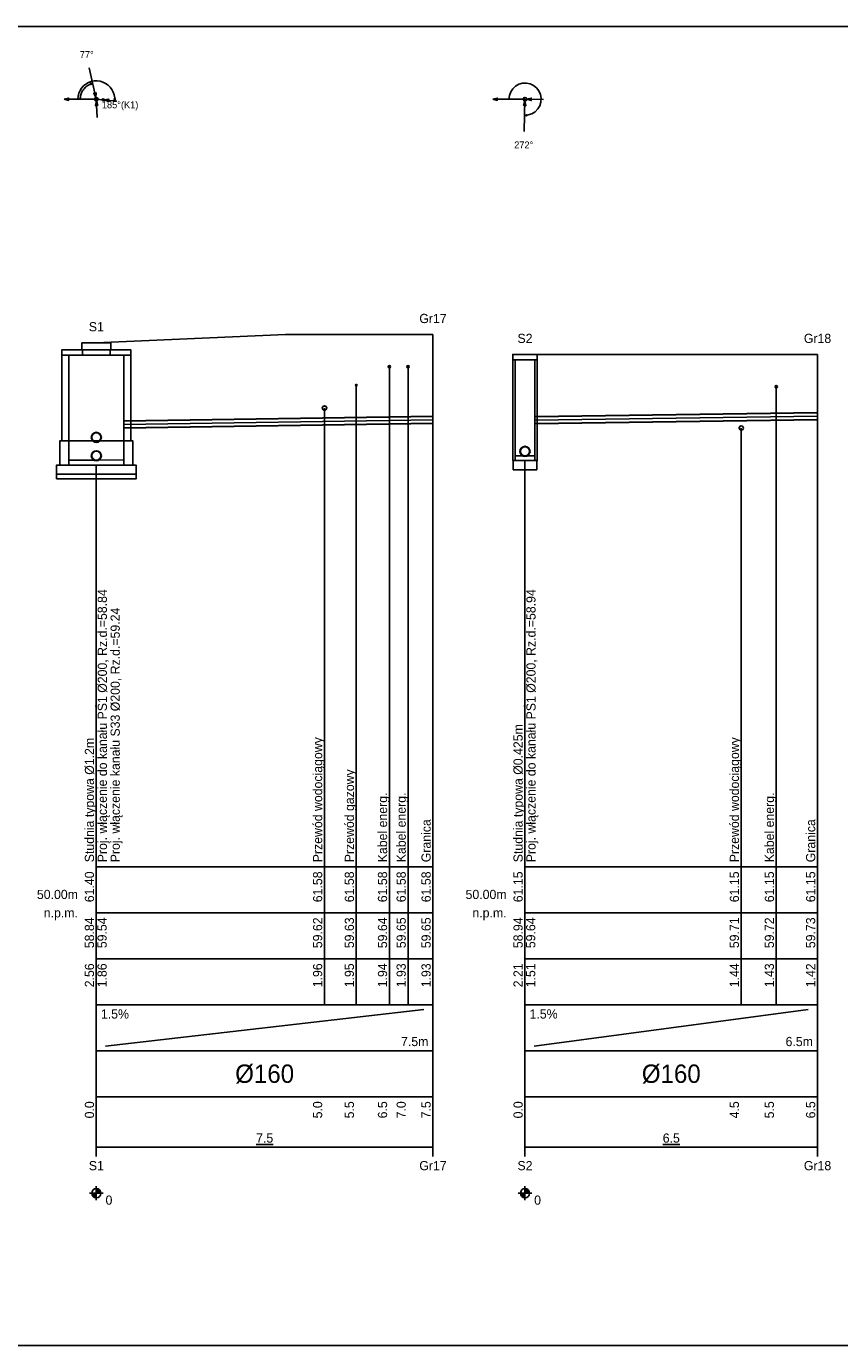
# Model space of a CAD drawing. Header units: metres. Extents: x 2733 to 3788, y -1659 to 878.
# Tile 9 of 23: x 3168 to 3345, y -937 to -650. Entities that reach past the tile are written whole.
import ezdxf
from ezdxf.enums import TextEntityAlignment as Align

# ---------------------------------------------------------------- set-up
doc = ezdxf.new("R2010")
doc.units = ezdxf.units.M
doc.header["$LTSCALE"] = 0.2
doc.layers.add('M_Ramki do druku', color=7, linetype='CONTINUOUS', lineweight=25)
doc.layers.add('M_Ramki rysunków', color=2, linetype='CONTINUOUS', lineweight=25)
for name, color, linetype in [('SJ_14_Krawędzie', 7, 'CONTINUOUS'), ('SJ_15_Linie_tab', 7, 'CONTINUOUS'), ('SJ_16_Liczby', 7, 'CONTINUOUS'), ('SJ_19_Opis_Pz', 7, 'CONTINUOUS'), ('SJ_21_Opis_wl', 7, 'CONTINUOUS'), ('SJ_23_Opis_uzbr', 7, 'CONTINUOUS'), ('SJ_25_Linie_opi', 7, 'CONTINUOUS'), ('SJ_27_Wymiary', 7, 'CONTINUOUS'), ('SJ_2_Teren_istn', 3, 'CONTINUOUS'), ('SJ_5_Węzły', 7, 'CONTINUOUS'), ('SJ_8_KS_GRAWITA', 7, 'CONTINUOUS'), ('SJ_9_Uzbr__podz', 7, 'CONTINUOUS')]:
    doc.layers.add(name, color=color, linetype=linetype)
doc.styles.add('MCAD_TS', font='GENISO.SHX', dxfattribs={"width": 0.8, "oblique": 15})
doc.styles.add('OPISOWY', font='GOTHIC.TTF')

# ---------------------------------------------------------------- blocks, each defined once
blk = doc.blocks.new('*U137')
at = {"layer": 'M_Ramki rysunków', "color": 0, "linetype": 'ByBlock', "lineweight": -2}
blk.add_lwpolyline([(15, 5), (15, 292), (835, 292), (835, 5)], close=True, dxfattribs=at)
at = {"layer": 'M_Ramki do druku', "style": 'MCAD_TS', "width": 0.8}
for tag, p in [('KOMENTARZ', (6.54, 30.57)), ('RYSUNEK', (10.28, 30.57)), ('DATA', (14.02, 30.57))]:
    blk.add_attdef(tag, p, '', height=2, rotation=90, dxfattribs=at)

msp = doc.modelspace()

# ---------------------------------------------------------------- linework, layer by layer
at = {"layer": 'SJ_14_Krawędzie'}
for p, q in [((3278.91, -735.36), (3340.39, -734.44)), ((3189.58, -736.25), (3256.78, -735.24))]:
    msp.add_line(p, q, dxfattribs=at)
at = {"layer": 'SJ_15_Linie_tab'}
for p, q in [((3183.58, -832.51), (3256.78, -832.51)), ((3183.58, -832.51), (3183.58, -862.51)), ((3183.58, -832.51), (3183.58, -893.51)), ((3233.19, -832.51), (3233.19, -842.51)), ((3240.1, -832.51), (3240.1, -842.51)), ((3247.3, -832.51), (3247.3, -842.51)), ((3251.36, -832.51), (3251.36, -842.51)), ((3256.78, -832.51), (3256.78, -862.51)), ((3256.78, -832.51), (3256.78, -893.51)), ((3276.78, -832.51), (3340.39, -832.51)), ((3276.78, -832.51), (3276.78, -862.51)), ((3276.78, -832.51), (3276.78, -893.51)), ((3323.81, -832.51), (3323.81, -842.51)), ((3331.42, -832.51), (3331.42, -842.51)), ((3340.39, -832.51), (3340.39, -862.51)), ((3340.39, -832.51), (3340.39, -893.51)), ((3183.58, -842.51), (3256.78, -842.51)), ((3233.19, -842.51), (3233.19, -852.51)), ((3240.1, -842.51), (3240.1, -852.51)), ((3247.3, -842.51), (3247.3, -852.51)), ((3251.36, -842.51), (3251.36, -852.51)), ((3276.78, -842.51), (3340.39, -842.51)), ((3323.81, -842.51), (3323.81, -852.51)), ((3331.42, -842.51), (3331.42, -852.51)), ((3183.58, -852.51), (3256.78, -852.51)), ((3233.19, -852.51), (3233.19, -862.51)), ((3240.1, -852.51), (3240.1, -862.51)), ((3247.3, -852.51), (3247.3, -862.51)), ((3251.36, -852.51), (3251.36, -862.51)), ((3276.78, -852.51), (3340.39, -852.51)), ((3323.81, -852.51), (3323.81, -862.51)), ((3331.42, -852.51), (3331.42, -862.51)), ((3183.58, -862.51), (3256.78, -862.51)), ((3183.58, -862.51), (3183.58, -872.51)), ((3185.58, -871.51), (3254.78, -863.51)), ((3256.78, -862.51), (3256.78, -872.51)), ((3276.78, -862.51), (3340.39, -862.51)), ((3276.78, -862.51), (3276.78, -872.51)), ((3278.78, -871.51), (3338.39, -863.51)), ((3340.39, -862.51), (3340.39, -872.51)), ((3183.58, -872.51), (3256.78, -872.51)), ((3256.78, -872.51), (3256.78, -882.51)), ((3276.78, -872.51), (3340.39, -872.51)), ((3340.39, -872.51), (3340.39, -882.51)), ((3183.58, -882.51), (3256.78, -882.51)), ((3183.58, -882.51), (3183.58, -895.51)), ((3256.78, -882.51), (3256.78, -895.51)), ((3276.78, -882.51), (3340.39, -882.51)), ((3276.78, -882.51), (3276.78, -895.51)), ((3340.39, -882.51), (3340.39, -895.51)), ((3183.58, -893.51), (3256.78, -893.51)), ((3276.78, -893.51), (3340.39, -893.51))]:
    msp.add_line(p, q, dxfattribs=at)
for points in [[(3256.78, -832.51), (3256.78, -716.71)], [(3340.39, -832.51), (3340.39, -721.04)], [(3183.58, -832.51), (3183.58, -745.1)], [(3276.78, -832.51), (3276.78, -744.13)]]:
    msp.add_lwpolyline(points, dxfattribs=at)
at = {"layer": 'SJ_16_Liczby'}
for p, q in [((3182.08, -903.51), (3185.08, -903.51)), ((3182.58, -903.58), (3184.57, -903.44)), ((3182.59, -903.64), (3184.57, -903.37)), ((3182.6, -903.71), (3184.55, -903.3)), ((3182.61, -903.78), (3184.54, -903.23)), ((3182.64, -903.85), (3184.52, -903.16)), ((3182.66, -903.91), (3184.49, -903.1)), ((3182.69, -903.97), (3184.46, -903.04)), ((3182.73, -904.04), (3184.42, -902.98)), ((3182.77, -904.09), (3184.39, -902.92)), ((3182.81, -904.15), (3184.34, -902.86)), ((3182.86, -904.2), (3184.3, -902.81)), ((3182.91, -904.25), (3184.25, -902.76)), ((3182.96, -904.29), (3184.19, -902.72)), ((3183.02, -904.33), (3184.14, -902.68)), ((3183.08, -904.37), (3184.08, -902.64)), ((3183.14, -904.4), (3184.01, -902.61)), ((3183.2, -904.43), (3183.95, -902.58)), ((3183.27, -904.46), (3183.89, -902.55)), ((3183.33, -904.48), (3183.82, -902.54)), ((3183.4, -904.49), (3183.75, -902.52)), ((3183.47, -904.5), (3183.68, -902.51)), ((3183.54, -904.5), (3183.61, -902.51)), ((3183.58, -902.01), (3183.58, -905.01)), ((3275.28, -903.51), (3278.28, -903.51)), ((3275.78, -903.58), (3277.78, -903.44)), ((3275.79, -903.64), (3277.77, -903.37)), ((3275.8, -903.71), (3277.76, -903.3)), ((3275.82, -903.78), (3277.74, -903.23)), ((3275.84, -903.85), (3277.72, -903.16)), ((3275.87, -903.91), (3277.7, -903.1)), ((3275.9, -903.97), (3277.67, -903.04)), ((3275.93, -904.04), (3277.63, -902.98)), ((3275.97, -904.09), (3277.59, -902.92)), ((3276.02, -904.15), (3277.55, -902.86)), ((3276.06, -904.2), (3277.5, -902.81)), ((3276.11, -904.25), (3277.45, -902.76)), ((3276.17, -904.29), (3277.4, -902.72)), ((3276.22, -904.33), (3277.34, -902.68)), ((3276.28, -904.37), (3277.28, -902.64)), ((3276.34, -904.4), (3277.22, -902.61)), ((3276.41, -904.43), (3277.16, -902.58)), ((3276.47, -904.46), (3277.09, -902.55)), ((3276.54, -904.48), (3277.02, -902.54)), ((3276.61, -904.49), (3276.96, -902.52)), ((3276.68, -904.5), (3276.89, -902.51)), ((3276.75, -904.5), (3276.82, -902.51)), ((3276.78, -902.01), (3276.78, -905.01))]:
    msp.add_line(p, q, dxfattribs=at)
for centre in [(3183.58, -903.51), (3276.78, -903.51)]:
    msp.add_circle(centre, 1, dxfattribs=at)
at = {"layer": 'SJ_21_Opis_wl'}
for centre, radius in [((3183.58, -739.07), 1.1), ((3183.58, -739.07), 1), ((3183.58, -743.07), 1.1), ((3183.58, -743.07), 1), ((3276.78, -742.12), 1.1), ((3276.78, -742.12), 1)]:
    msp.add_circle(centre, radius, dxfattribs=at)
at = {"layer": 'SJ_25_Linie_opi'}
for p, q in [((3247.3, -723.71), (3247.3, -832.51)), ((3251.36, -723.71), (3251.36, -832.51)), ((3240.1, -727.71), (3240.1, -832.51)), ((3331.42, -728.04), (3331.42, -832.51)), ((3233.19, -732.71), (3233.19, -832.51)), ((3323.81, -737.04), (3323.81, -832.51))]:
    msp.add_line(p, q, dxfattribs=at)
at = {"layer": 'SJ_27_Wymiary'}
for p, q in [((3183.58, -665.51), (3182, -658.69)), ((3183.58, -665.51), (3176.58, -665.51)), ((3183.58, -665.51), (3183.77, -669.5)), ((3183.58, -665.51), (3188.06, -665.92)), ((3276.78, -665.51), (3269.78, -665.51)), ((3276.78, -665.51), (3276.58, -672.5)), ((3276.78, -665.51), (3280.78, -665.59))]:
    msp.add_line(p, q, dxfattribs=at)
for points in [[(3187.56, -665.87), (3187.57, -665.23), (3187.47, -664.59), (3187.27, -663.97), (3186.98, -663.4), (3186.59, -662.88), (3186.13, -662.43), (3185.6, -662.06), (3185.02, -661.77), (3184.4, -661.59), (3183.76, -661.51), (3183.11, -661.53), (3182.48, -661.66), (3181.88, -661.88), (3181.31, -662.21), (3180.81, -662.61), (3180.38, -663.1), (3180.04, -663.64), (3179.78, -664.23), (3179.63, -664.86), (3179.58, -665.51)], [(3182.79, -662.1), (3182.56, -662.16), (3182.34, -662.23), (3182.12, -662.32), (3181.91, -662.43), (3181.71, -662.55), (3181.51, -662.68), (3181.33, -662.82), (3181.15, -662.98), (3180.99, -663.15), (3180.84, -663.33), (3180.7, -663.52), (3180.57, -663.71), (3180.46, -663.92), (3180.36, -664.13), (3180.27, -664.35), (3180.2, -664.58), (3180.15, -664.8), (3180.11, -665.04), (3180.08, -665.27), (3180.08, -665.51)], [(3276.68, -669), (3277.5, -668.93), (3278.29, -668.66), (3278.99, -668.22), (3279.56, -667.63), (3279.99, -666.92), (3280.23, -666.12), (3280.28, -665.3), (3280.13, -664.48), (3279.8, -663.72), (3279.29, -663.07), (3278.65, -662.55), (3277.9, -662.19), (3277.09, -662.02), (3276.27, -662.04), (3275.47, -662.26), (3274.74, -662.66), (3274.13, -663.22), (3273.67, -663.91), (3273.38, -664.68), (3273.28, -665.51)]]:
    msp.add_lwpolyline(points, dxfattribs=at)
for points in [[(3182.79, -662.1), (3182.29, -662.08), (3182.35, -662.33)], [(3176.58, -665.51), (3177.54, -665.76), (3177.54, -665.25)], [(3183.49, -665.12), (3183.52, -664.12), (3183.02, -664.23)], [(3185.27, -665.66), (3186.21, -666.01), (3186.25, -665.49)], [(3187.56, -665.87), (3187.73, -665.4), (3187.47, -665.38)], [(3269.78, -665.51), (3270.75, -665.76), (3270.75, -665.25)], [(3277.18, -665.51), (3278.14, -665.79), (3278.15, -665.28)], [(3183.6, -665.9), (3183.38, -666.88), (3183.9, -666.86)], [(3276.77, -665.91), (3276.48, -666.86), (3277, -666.88)], [(3276.68, -669), (3277.16, -669.15), (3277.17, -668.89)]]:
    msp.add_lwpolyline(points, close=True, dxfattribs=at)
for centre, radius in [((3183.58, -665.51), 0.4), ((3185.07, -665.64), 0.2), ((3276.78, -665.51), 0.4)]:
    msp.add_circle(centre, radius, dxfattribs=at)
at = {"layer": 'SJ_2_Teren_istn'}
for points in [[(3183.58, -718.51), (3224.69, -716.71), (3256.78, -716.71)], [(3276.78, -721.04), (3340.39, -721.04)]]:
    msp.add_lwpolyline(points, dxfattribs=at)
at = {"layer": 'SJ_5_Węzły'}
for p, q in [((3186.58, -720.01), (3180.58, -720.01)), ((3186.58, -721.21), (3180.58, -721.21)), ((3190.18, -739.81), (3176.98, -739.81))]:
    msp.add_line(p, q, dxfattribs=at)
for points in [[(3180.58, -720.01), (3176.08, -720.01), (3176.08, -721.21), (3180.58, -721.21)], [(3180.46, -720.01), (3186.7, -720.01), (3186.7, -718.51), (3180.46, -718.51)], [(3186.58, -720.01), (3191.08, -720.01), (3191.08, -721.21), (3186.58, -721.21)], [(3177.58, -739.81), (3176.08, -739.81), (3176.08, -721.21), (3177.58, -721.21)], [(3189.58, -739.81), (3191.08, -739.81), (3191.08, -721.21), (3189.58, -721.21)], [(3274.13, -722.24), (3279.44, -722.24), (3279.44, -721.04), (3274.13, -721.04)], [(3274.13, -744.13), (3279.44, -744.13), (3279.44, -722.24), (3274.13, -722.24)], [(3274.66, -744.13), (3278.91, -744.13), (3278.91, -722.24), (3274.66, -722.24)], [(3177.58, -745.1), (3175.66, -745.1), (3175.66, -739.81), (3177.58, -739.81)], [(3189.58, -745.1), (3191.5, -745.1), (3191.5, -739.81), (3189.58, -739.81)], [(3276.78, -744.13), (3274.66, -744.13), (3274.66, -743.12), (3276.78, -743.12), (3278.91, -743.09), (3278.91, -744.13)], [(3174.94, -747.1), (3192.22, -747.1), (3192.22, -745.1), (3174.94, -745.1)], [(3183.58, -745.1), (3177.58, -745.1), (3177.58, -744.07), (3183.58, -744.07), (3189.58, -743.98), (3189.58, -745.1)], [(3274.23, -746.13), (3279.33, -746.13), (3279.33, -744.13), (3274.23, -744.13)], [(3174.94, -748.1), (3192.22, -748.1), (3192.22, -747.1), (3174.94, -747.1)]]:
    msp.add_lwpolyline(points, close=True, dxfattribs=at)
at = {"layer": 'SJ_8_KS_GRAWITA'}
for points in [[(3189.58, -735.52), (3256.78, -734.51), (3256.78, -734.44), (3189.58, -735.45)], [(3278.91, -734.64), (3340.39, -733.71), (3340.39, -733.64), (3278.91, -734.56)], [(3189.58, -736.98), (3256.78, -735.97), (3256.78, -736.04), (3189.58, -737.05)], [(3278.91, -736.09), (3340.39, -735.17), (3340.39, -735.24), (3278.91, -736.16)]]:
    msp.add_lwpolyline(points, close=True, dxfattribs=at)
at = {"layer": 'SJ_9_Uzbr__podz'}
for centre, radius in [((3247.3, -723.71), 0.25), ((3251.36, -723.71), 0.25), ((3240.1, -727.71), 0.168), ((3240.1, -727.71), 0.16), ((3331.42, -728.04), 0.25), ((3233.19, -732.71), 0.472), ((3233.19, -732.71), 0.45), ((3323.81, -737.04), 0.472), ((3323.81, -737.04), 0.45)]:
    msp.add_circle(centre, radius, dxfattribs=at)

# ---------------------------------------------------------------- block references
at = {"layer": 'M_Ramki do druku'}
msp.add_blockref('*U137', (2746.68, -941.67), dxfattribs=at)

# ---------------------------------------------------------------- texts
at = {"layer": 'SJ_15_Linie_tab', "style": 'OPISOWY'}
for s, p in [('50.00m', (3179.58, -839.51)), ('50.00m', (3272.78, -839.51)), ('n.p.m.', (3179.58, -843.51)), ('n.p.m.', (3272.78, -843.51))]:
    msp.add_text(s, height=2, dxfattribs=at).set_placement(p, align=Align.RIGHT)
at = {"layer": 'SJ_16_Liczby', "style": 'OPISOWY'}
for s, height, p in [('77%%D', 1.5, (3181.5, -656.54)), ('185%%D(K1)', 1.5, (3188.75, -667.48)), ('272%%D', 1.5, (3276.51, -676.2)), ('S1', 2, (3183.58, -716.01)), ('Gr17', 2, (3256.78, -714.21)), ('S2', 2, (3276.78, -718.54)), ('Gr18', 2, (3340.39, -718.54)), ('%%u7.5', 2, (3220.18, -892.51)), ('%%u6.5', 2, (3308.59, -892.51)), ('S1', 2, (3183.58, -898.51)), ('Gr17', 2, (3256.78, -898.51)), ('S2', 2, (3276.78, -898.51)), ('Gr18', 2, (3340.39, -898.51))]:
    msp.add_text(s, height=height, dxfattribs=at).set_placement(p, align=Align.CENTER)
for s, p in [('61.40', (3183.08, -833.51)), ('61.58', (3232.69, -833.51)), ('61.58', (3239.6, -833.51)), ('61.58', (3246.8, -833.51)), ('61.58', (3250.86, -833.51)), ('61.58', (3256.28, -833.51)), ('61.15', (3276.28, -833.51)), ('61.15', (3323.31, -833.51)), ('61.15', (3330.92, -833.51)), ('61.15', (3339.89, -833.51)), ('58.84', (3183.08, -843.51)), ('59.54', (3185.83, -843.51)), ('59.62', (3232.69, -843.51)), ('59.63', (3239.6, -843.51)), ('59.64', (3246.8, -843.51)), ('59.65', (3250.86, -843.51)), ('59.65', (3256.28, -843.51)), ('58.94', (3276.28, -843.51)), ('59.64', (3279.03, -843.51)), ('59.71', (3323.31, -843.51)), ('59.72', (3330.92, -843.51)), ('59.73', (3339.89, -843.51)), ('2.56', (3183.08, -853.51)), ('1.86', (3185.83, -853.51)), ('1.96', (3232.69, -853.51)), ('1.95', (3239.6, -853.51)), ('1.94', (3246.8, -853.51)), ('1.93', (3250.86, -853.51)), ('1.93', (3256.28, -853.51)), ('2.21', (3276.28, -853.51)), ('1.51', (3279.03, -853.51)), ('1.44', (3323.31, -853.51)), ('1.43', (3330.92, -853.51)), ('1.42', (3339.89, -853.51)), ('0.0', (3183.08, -883.51)), ('5.0', (3232.69, -883.51)), ('5.5', (3239.6, -883.51)), ('6.5', (3246.8, -883.51)), ('7.0', (3250.86, -883.51)), ('7.5', (3256.28, -883.51)), ('0.0', (3276.28, -883.51)), ('4.5', (3323.31, -883.51)), ('5.5', (3330.92, -883.51)), ('6.5', (3339.89, -883.51))]:
    msp.add_text(s, height=2, rotation=90, dxfattribs=at).set_placement(p, align=Align.RIGHT)
for s, p in [('1.5%', (3184.58, -865.51)), ('1.5%', (3277.78, -865.51)), ('0', (3185.58, -906.01)), ('0', (3278.78, -906.01))]:
    msp.add_text(s, height=2, dxfattribs=at).set_placement(p)
for s, p in [('7.5m', (3255.78, -871.51)), ('6.5m', (3339.39, -871.51))]:
    msp.add_text(s, height=2, dxfattribs=at).set_placement(p, align=Align.RIGHT)
at = {"layer": 'SJ_16_Liczby', "style": 'OPISOWY', "width": 0.9082}
for p, p2 in [((3213.78, -879.51), (3226.58, -879.51)), ((3302.19, -879.51), (3314.99, -879.51))]:
    msp.add_text('%%C160', height=4, dxfattribs=at).set_placement(p, p2, align=Align.FIT)
at = {"layer": 'SJ_19_Opis_Pz', "style": 'OPISOWY'}
for s, p in [('Studnia typowa %%C0.425m', (3276.28, -831.51)), ('Studnia typowa %%C1.2m', (3183.08, -831.51)), ('Granica', (3256.28, -831.51)), ('Granica', (3339.89, -831.51))]:
    msp.add_text(s, height=2, rotation=90, dxfattribs=at).set_placement(p)
at = {"layer": 'SJ_21_Opis_wl', "style": 'OPISOWY'}
for s, p in [('Proj. włączenie do kanału PŚ1 %%C200, Rz.d.=58.84', (3185.88, -831.51)), ('Proj. włączenie do kanału PŚ1 %%C200, Rz.d.=58.94', (3279.08, -831.51)), ('Proj. włączenie kanału S33 %%C200, Rz.d.=59.24', (3188.68, -831.51))]:
    msp.add_text(s, height=2, rotation=90, dxfattribs=at).set_placement(p)
at = {"layer": 'SJ_23_Opis_uzbr', "style": 'OPISOWY'}
for s, p in [('Przewód wodociągowy', (3232.69, -831.51)), ('Przewód wodociągowy', (3323.31, -831.51)), ('Przewód gazowy', (3239.6, -831.51)), ('Kabel energ.', (3246.8, -831.51)), ('Kabel energ.', (3250.86, -831.51)), ('Kabel energ.', (3330.92, -831.51))]:
    msp.add_text(s, height=2, rotation=90, dxfattribs=at).set_placement(p)

doc.saveas('drawing.dxf')
